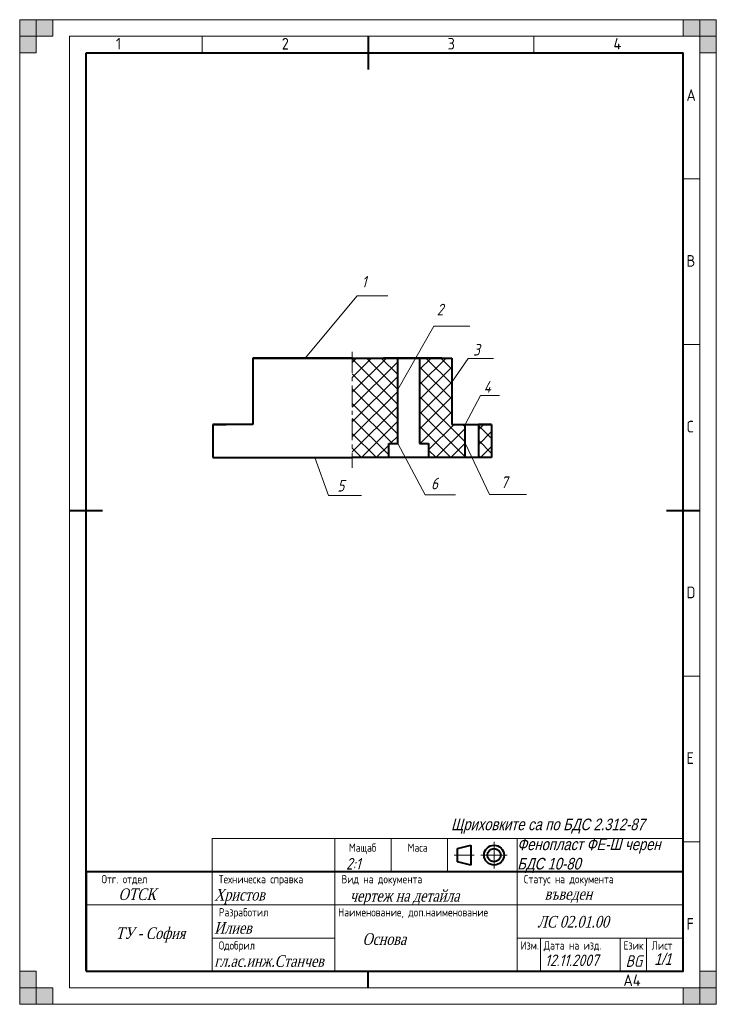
# Model space of a CAD drawing. Extents: x 0 to 210, y 0 to 297.
import ezdxf
from ezdxf.enums import TextEntityAlignment as Align

# ---------------------------------------------------------------- set-up
doc = ezdxf.new("R2010")
doc.units = 0
doc.linetypes.add('CENTER', pattern=[50.8, 31.75, -6.35, 6.35, -6.35])
for name, color, linetype, lineweight in [('AxisLine', 6, 'CENTER', 20), ('Hatch', 3, 'CONTINUOUS', 20), ('Text35', 3, 'CONTINUOUS', 35), ('Text50', 9, 'CONTINUOUS', 50), ('Thick Line', 5, 'CONTINUOUS', 40), ('ThickLine', 5, 'CONTINUOUS', 40), ('Thin Line', 1, 'CONTINUOUS', 20), ('ThinLine', 1, 'CONTINUOUS', 20)]:
    doc.layers.add(name, color=color, linetype=linetype, lineweight=lineweight)
doc.styles.add('ISO Proportional', font='isocp.shx')
doc.styles.get("Standard").update_dxf_attribs({"font": 'simplexc.shx', "width": 0.8, "oblique": 15})
doc.styles.add('WFTEXTn', font='simplexc.shx', dxfattribs={"width": 0.8})

msp = doc.modelspace()

# ---------------------------------------------------------------- hatches: boundary and pattern name
at = {"layer": 'Hatch', "ltscale": 0.2}
h = msp.add_hatch(dxfattribs=at)
h.set_pattern_fill('ANSI37', color=256, style=0)
h.set_pattern_definition([(45, (22.222, -46.084), (-2.245064, 2.245064), []), (135, (22.222, -46.084), (-2.245064, -2.245064), [])])
h.paths.add_polyline_path([(113.97, 194.92), (100.27, 194.92), (100.27, 164.92), (111.27, 164.92), (111.27, 169.12), (113.97, 169.12)])
h.paths.add_polyline_path([(120.57, 169.12), (123.27, 169.12), (123.27, 164.92), (123.57, 164.92), (134.27, 164.92), (134.27, 174.92), (130.27, 174.92), (130.27, 194.92), (120.57, 194.92)])
h.paths.add_polyline_path([(138.27, 164.92), (142.27, 164.92), (142.27, 174.92), (138.27, 174.92)])
at = {"layer": 'ThinLine'}
for points in [[(0, 297), (5, 297), (5, 287), (0, 287)], [(0, 292), (10, 292), (10, 297), (0, 297)], [(210, 297), (210, 292), (200, 292), (200, 297)], [(205, 297), (205, 287), (210, 287), (210, 297)], [(5, 0), (5, 10), (0, 10), (0, 0)], [(210, 0), (205, 0), (205, 10), (210, 10)], [(0, 0), (0, 5), (10, 5), (10, 0)], [(210, 5), (200, 5), (200, 0), (210, 0)]]:
    msp.add_hatch(color=256, dxfattribs=at).paths.add_polyline_path(points)

# ---------------------------------------------------------------- linework, layer by layer
at = {"layer": 'AxisLine', "ltscale": 0.2}
msp.add_line((100.27, 196.83), (100.27, 161.82), dxfattribs=at)
at = {"layer": 'Thick Line'}
for p, q in [((77.27, 194.92), (90.87, 194.92)), ((127.27, 194.92), (109.67, 194.92)), ((123.27, 194.92), (109.67, 194.92))]:
    msp.add_line(p, q, dxfattribs=at)
at = {"layer": 'ThickLine'}
for p, q in [((105, 292), (105, 282)), ((20, 10), (20, 287)), ((20, 287), (200, 287)), ((200, 10), (200, 287)), ((15, 149), (25, 149)), ((195, 149), (205, 149)), ((132, 47), (136, 48)), ((136, 48), (136, 42)), ((132, 43), (132, 47)), ((136, 42), (132, 43)), ((105, 5), (105, 10))]:
    msp.add_line(p, q, dxfattribs=at)
at = {"layer": 'ThickLine', "ltscale": 0.2}
for p, q in [((100.27, 194.92), (70.27, 194.92)), ((70.27, 194.92), (70.27, 174.92)), ((70.27, 194.92), (112.27, 194.92)), ((70.27, 194.92), (100.27, 194.92)), ((70.27, 194.92), (100.27, 194.92)), ((80.27, 194.92), (80.47, 194.92)), ((86.27, 194.92), (86.07, 194.92)), ((100.27, 194.92), (130.27, 194.92)), ((113.97, 169.12), (113.97, 194.92)), ((120.57, 194.92), (120.57, 169.12)), ((130.27, 194.92), (130.27, 174.92)), ((70.27, 174.92), (58.27, 174.92)), ((58.27, 174.92), (58.27, 164.92)), ((58.27, 174.92), (62.27, 174.92)), ((130.27, 174.92), (142.27, 174.92)), ((134.27, 164.92), (134.27, 174.92)), ((142.27, 174.92), (138.27, 174.92)), ((138.27, 174.92), (138.27, 164.92)), ((142.27, 174.92), (142.27, 164.92)), ((111.27, 164.92), (111.27, 169.12)), ((111.27, 169.12), (113.97, 169.12)), ((120.57, 169.12), (123.27, 169.12)), ((123.27, 169.12), (123.27, 164.92)), ((58.27, 164.92), (100.27, 164.92)), ((62.27, 164.92), (66.27, 164.92)), ((76.97, 164.92), (88.97, 164.92)), ((77.27, 164.92), (89.27, 164.92)), ((142.27, 164.92), (100.27, 164.92)), ((123.27, 164.92), (111.27, 164.92)), ((123.57, 164.92), (111.57, 164.92)), ((138.27, 164.92), (134.27, 164.92))]:
    msp.add_line(p, q, dxfattribs=at)
at = {"layer": 'ThickLine'}
msp.add_lwpolyline([(20, 10), (200, 10), (200, 40), (20, 40)], close=True, dxfattribs=at)
for radius in [3, 2]:
    msp.add_circle((143, 45), radius, dxfattribs=at)
at = {"layer": 'Thin Line', "ltscale": 0.2}
for p, q in [((86.07, 194.92), (101.74, 213.71)), ((101.74, 213.71), (110.94, 213.71)), ((113.97, 185.46), (124.8, 204.52)), ((124.8, 204.52), (135.72, 204.52)), ((130.27, 187.68), (135.19, 194.8)), ((135.19, 194.8), (142.79, 194.8)), ((134.27, 174.92), (138.92, 183.61)), ((138.92, 183.61), (144.65, 183.61)), ((113.97, 169.12), (122.27, 153.64)), ((134.27, 169.23), (141.59, 153.77)), ((88.97, 164.92), (93.08, 153.51)), ((93.08, 153.51), (103.08, 153.51)), ((122.27, 153.64), (131.33, 153.64)), ((141.59, 153.77), (152.78, 153.77))]:
    msp.add_line(p, q, dxfattribs=at)
at = {"layer": 'ThinLine'}
for p, q in [((210, 297), (0, 297)), ((0, 297), (0, 0)), ((210, 297), (210, 0)), ((205, 292), (15, 292)), ((15, 292), (15, 5)), ((55, 292), (55, 287)), ((155, 292), (155, 287)), ((205, 292), (205, 5)), ((200, 249), (205, 249)), ((200, 199), (205, 199)), ((200, 99), (205, 99)), ((95, 40), (95, 50)), ((112, 40), (112, 50)), ((129, 40), (129, 50)), ((143, 41), (143, 49)), ((150, 40), (150, 50)), ((200, 49), (205, 49)), ((131, 45), (137, 45)), ((139, 45), (147, 45)), ((58, 10), (58, 40)), ((95, 10), (95, 40)), ((150, 10), (150, 40)), ((20, 30), (200, 30)), ((58, 20), (95, 20)), ((150.02, 20), (200, 20)), ((157, 20), (157, 10)), ((181, 10.11), (181, 20)), ((189, 9.94), (189, 20)), ((15, 5), (205, 5)), ((0, 0), (210, 0))]:
    msp.add_line(p, q, dxfattribs=at)
for points in [[(0, 297), (5, 297), (5, 287), (0, 287)], [(0, 292), (10, 292), (10, 297), (0, 297)], [(58, 40), (200, 40), (200, 50), (58, 50)]]:
    msp.add_lwpolyline(points, close=True, dxfattribs=at)
at = {"layer": 'ThinLine', "ltscale": 0.5}
for points in [[(210, 297), (210, 292), (200, 292), (200, 297)], [(205, 297), (205, 287), (210, 287), (210, 297)], [(5, 0), (5, 10), (0, 10), (0, 0)], [(210, 0), (205, 0), (205, 10), (210, 10)], [(0, 0), (0, 5), (10, 5), (10, 0)], [(210, 5), (200, 5), (200, 0), (210, 0)]]:
    msp.add_lwpolyline(points, close=True, dxfattribs=at)

# ---------------------------------------------------------------- texts
at = {"layer": 'Text35', "ltscale": 0.5, "style": 'ISO Proportional'}
for s, p in [('1', (29, 288)), ('2', (79, 288)), ('3', (129, 288)), ('4', (179, 288)), ('A', (201, 272.5)), ('B', (201, 222.5)), ('C', (201, 172.5)), ('D', (201, 122.5)), ('E', (201, 72.5)), ('F', (201, 22.5)), ('A4', (182, 5.5))]:
    msp.add_text(s, height=3.5, dxfattribs=at).set_placement(p)
at = {"layer": 'Text35', "style": 'WFTEXTn', "width": 0.8}
for s, p in [('Мащаб', (103.38, 46)), ('Маса', (119.95, 46)), ('Отг. отдел', (31.57, 36.5))]:
    msp.add_text(s, height=2.5, dxfattribs=at).set_placement(p, align=Align.CENTER)
for s, p in [('Техническа справка', (60, 36.5)), ('Вид на документа', (97, 36.5)), ('Статус на документа', (152, 36.5)), ('Разработил', (60, 26.5)), ('Наименование, доп.наименование', (96, 26.5)), ('Одобрил', (60, 16.5)), ('Изм.', (151, 16.5)), ('Дата на изд.', (158, 16.5)), ('Език', (182.02, 16.5)), ('Лист', (190.51, 16.5))]:
    msp.add_text(s, height=2.5, dxfattribs=at).set_placement(p)
at = {"layer": 'Text50', "ltscale": 0.2, "insert": (130.06, 56.01), "char_height": 3.5, "width": 71.0365, "attachment_point": 1}
msp.add_mtext('{\\fArial|b0|i0|c204|p34;Щриховките са по БДС \\fArial|b0|i0|c0|p34;2.312-87}', dxfattribs=at)
at = {"layer": 'ThickLine', "ltscale": 0.2, "char_height": 3.5, "attachment_point": 1}
for s, insert, width in [('{\\fArial|b0|i0|c204|p34;Фенопласт ФЕ-Ш черен БДС 10-80}', (150, 50), 46.0184), ('2:1', (98.37, 44.15), 9.6731), ('{\\fTimes New Roman|b0|i0|c204|p18;ОТСК}', (29.79, 34.96), 10.6589), ('{\\fTimes New Roman|b0|i0|c204|p18;Христов}', (58.66, 34.81), 30.2172), ('{\\fTimes New Roman|b0|i0|c204|p18;чертеж на детайла}', (99.54, 34.48), 100.4636), ('{\\fTimes New Roman|b0|i0|c204|p18;въведен}', (158.25, 35.06), 41.7454), ('{\\fTimes New Roman|b0|i0|c204|p18;Илиев}', (58.66, 24.81), 30.2172), ('{\\fTimes New Roman|b0|i0|c204|p18;ЛС 02.01.00}', (156.07, 26.66), 31.4377), ('{\\fTimes New Roman|b0|i0|c204|p18;ТУ - София}', (28.91, 23.2), 22.9161), ('{\\fTimes New Roman|b0|i0|c204|p18;Основа}', (103.34, 21.43), 100.4636), ('{\\fTimes New Roman|b0|i0|c204|p18;гл.ас.инж.Станчев}', (58.66, 14.81), 30.2172), ('12.11.2007', (158.37, 15.03), 21.2505), ('BG', (182.67, 14.8), 3.9153), ('{\\fProxy 1|b0|i0|c204|p0;1/1}', (191.3, 15.38), 6.2184)]:
    msp.add_mtext(s, dxfattribs=dict(at, insert=insert, width=width))
at = {"layer": 'Thin Line', "ltscale": 0.2, "char_height": 3.5, "attachment_point": 1}
for s, insert, width in [('1', (103.08, 219.7), 6.396), ('2', (125.73, 211.31), 8.3948), ('3', (136.66, 199.19), 6.1295), ('4', (139.85, 188), 4.9303), ('5', (95.75, 158.17), 7.1955), ('6', (124, 158.84), 5.863), ('7', (145.05, 159.23), 8.7945)]:
    msp.add_mtext(s, dxfattribs=dict(at, insert=insert, width=width))

doc.saveas('drawing.dxf')
